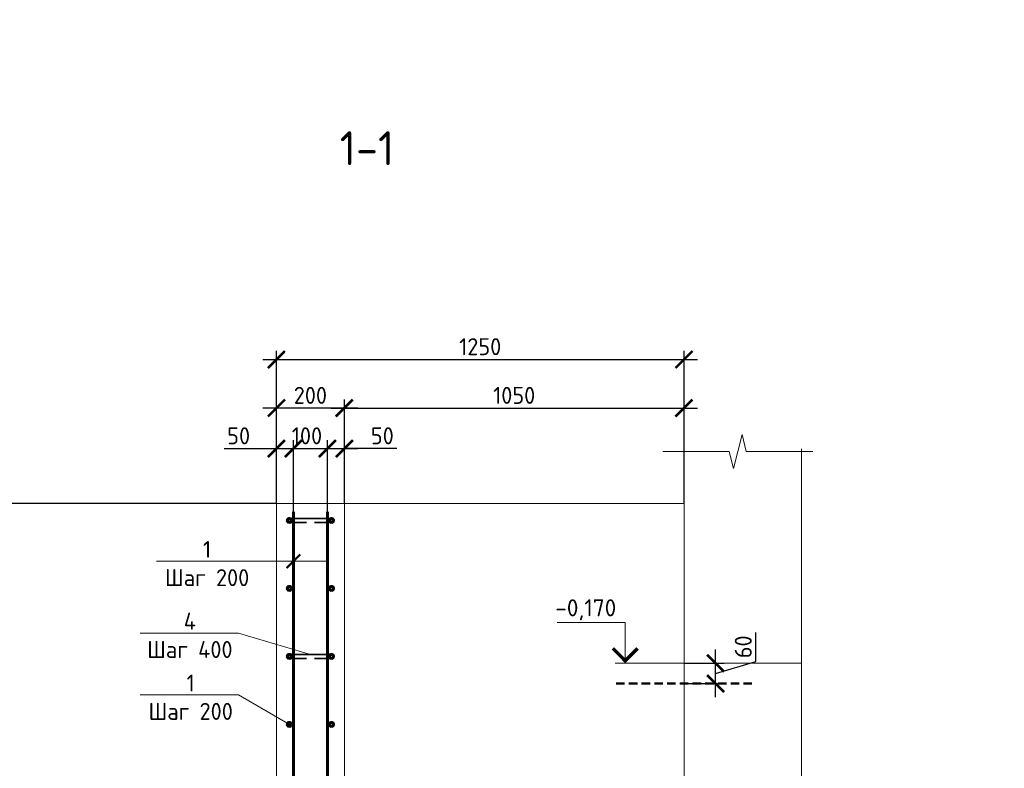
# Model space of a CAD drawing. Header units: millimetres. Extents: x 130535 to 3472113, y -52734 to 121434.
# Tile 91 of 100: x 749900 to 764394, y 6676 to 17686. Entities that reach past the tile are written whole.
import ezdxf
from ezdxf import colors
from ezdxf.entities.mleader import LeaderData, LeaderLine
from ezdxf.enums import TextEntityAlignment as Align
from ezdxf.math import Vec2, Vec3

# ---------------------------------------------------------------- set-up
doc = ezdxf.new("R2010")
doc.units = ezdxf.units.MM
doc.linetypes.add('DASHED2', pattern=[0.375, 0.25, -0.125])
doc.layers.get('DEFPOINTS').update_dxf_attribs({"color": 1, "lineweight": 0})
for name, color, linetype, lineweight in [('Основная 0.35', 200, 'Continuous', 35), ('Основная 0.60', 142, 'Continuous', 60), ('РАЗМЕРЫ', 1, 'Continuous', 9), ('Разрез жилая часть$0$Отметки', 1, 'Continuous', 20), ('Символы 0.20', 1, 'Continuous', 20), ('Текст 5.00', 82, 'Continuous', 50), ('Тонкая', 81, 'Continuous', 20), ('Тонкая 0.20', 30, 'Continuous', 20)]:
    doc.layers.add(name, color=color, linetype=linetype, lineweight=lineweight)
doc.styles.add('GOST-2.304_Type-B', font='GOST_Common.ttf')
doc.styles.add('ГОСТ', font='isocpeur.TTF')
doc.dimstyles.new('СПДС', dxfattribs={"dimscale": 100, "dimtxt": 2.5, "dimasz": 2.5, "dimexe": 1.25, "dimexo": 0, "dimtad": 1, "dimdec": 0, "dimtxsty": 'GOST-2.304_Type-B', "dimblk": 'ARCHTICK', "dimcen": 2.5, "dimdle": 2, "dimadec": 0, "dimazin": 2, "dimtfac": 0.75, "dimtdec": 0, "dimtmove": 1, "dimatfit": 3, "dimfxl": 1, "dimtolj": 1, "dimarcsym": 1})

# ---------------------------------------------------------------- blocks, each defined once
blk = doc.blocks.new('_None')
blk = doc.blocks.new('_ArchTick')
at = {"color": 0, "linetype": 'ByBlock', "const_width": 0.15}
blk.add_lwpolyline([(-0.5, -0.5), (0.5, 0.5)], dxfattribs=at)
blk = doc.blocks.new('*D526')
at = {"layer": 'DEFPOINTS', "color": 0, "linetype": 'Continuous', "lineweight": 0, "transparency": 16777216}
for p in [(753929, 11379), (753679, 10571), (753929, 10446)]:
    blk.add_point(p, dxfattribs=at)
at = {"layer": 'РАЗМЕРЫ', "color": 0, "linetype": 'Continuous', "lineweight": -2, "transparency": 16777216}
for p, q in [((753679, 10571), (753679, 11504)), ((753929, 10446), (753929, 11504)), ((752910, 11379), (753679, 11379)), ((753479, 11379), (754129, 11379))]:
    blk.add_line(p, q, dxfattribs=at)
at = {"layer": 'РАЗМЕРЫ', "color": 0, "linetype": 'Continuous', "lineweight": -2, "transparency": 16777216, "xscale": 250, "yscale": 250, "zscale": 250, "rotation": 180}
blk.add_blockref('_ArchTick', (753679, 11379), dxfattribs=at)
at = {"layer": 'РАЗМЕРЫ', "color": 0, "linetype": 'Continuous', "lineweight": -2, "transparency": 16777216, "xscale": 250, "yscale": 250, "zscale": 250}
blk.add_blockref('_ArchTick', (753929, 11379), dxfattribs=at)
at = {"layer": 'РАЗМЕРЫ', "color": 0, "linetype": 'Continuous', "lineweight": 0, "transparency": 16777216, "insert": (753123, 11566), "char_height": 250, "attachment_point": 5, "style": 'GOST-2.304_Type-B'}
blk.add_mtext('\\A1;50', dxfattribs=at)
blk = doc.blocks.new('*D527')
at = {"layer": 'DEFPOINTS', "color": 0, "linetype": 'Continuous', "lineweight": 0, "transparency": 16777216}
for p in [(754429, 11379), (753929, 10446), (754429, 10446)]:
    blk.add_point(p, dxfattribs=at)
at = {"layer": 'РАЗМЕРЫ', "color": 0, "linetype": 'Continuous', "lineweight": -2, "transparency": 16777216}
for p, q in [((753929, 10446), (753929, 11504)), ((754429, 10446), (754429, 11504)), ((753729, 11379), (754629, 11379))]:
    blk.add_line(p, q, dxfattribs=at)
at = {"layer": 'РАЗМЕРЫ', "color": 0, "linetype": 'Continuous', "lineweight": -2, "transparency": 16777216, "xscale": 250, "yscale": 250, "zscale": 250, "rotation": 180}
blk.add_blockref('_ArchTick', (753929, 11379), dxfattribs=at)
at = {"layer": 'РАЗМЕРЫ', "color": 0, "linetype": 'Continuous', "lineweight": -2, "transparency": 16777216, "xscale": 250, "yscale": 250, "zscale": 250}
blk.add_blockref('_ArchTick', (754429, 11379), dxfattribs=at)
at = {"layer": 'РАЗМЕРЫ', "color": 0, "linetype": 'Continuous', "lineweight": 0, "transparency": 16777216, "insert": (754129, 11566), "char_height": 250, "attachment_point": 5, "style": 'GOST-2.304_Type-B'}
blk.add_mtext('\\A1;100', dxfattribs=at)
blk = doc.blocks.new('*D528')
at = {"layer": 'DEFPOINTS', "color": 0, "linetype": 'Continuous', "lineweight": 0, "transparency": 16777216}
for p in [(754679, 11379), (754429, 10446), (754679, 10571)]:
    blk.add_point(p, dxfattribs=at)
at = {"layer": 'РАЗМЕРЫ', "color": 0, "linetype": 'Continuous', "lineweight": -2, "transparency": 16777216}
for p, q in [((754429, 10446), (754429, 11504)), ((754679, 10571), (754679, 11504)), ((754229, 11379), (754879, 11379)), ((755450, 11379), (754679, 11379))]:
    blk.add_line(p, q, dxfattribs=at)
at = {"layer": 'РАЗМЕРЫ', "color": 0, "linetype": 'Continuous', "lineweight": -2, "transparency": 16777216, "xscale": 250, "yscale": 250, "zscale": 250, "rotation": 180}
blk.add_blockref('_ArchTick', (754429, 11379), dxfattribs=at)
at = {"layer": 'РАЗМЕРЫ', "color": 0, "linetype": 'Continuous', "lineweight": -2, "transparency": 16777216, "xscale": 250, "yscale": 250, "zscale": 250}
blk.add_blockref('_ArchTick', (754679, 11379), dxfattribs=at)
at = {"layer": 'РАЗМЕРЫ', "color": 0, "linetype": 'Continuous', "lineweight": 0, "transparency": 16777216, "insert": (755238, 11566), "char_height": 250, "attachment_point": 5, "style": 'GOST-2.304_Type-B'}
blk.add_mtext('\\A1;50', dxfattribs=at)
blk = doc.blocks.new('*D533')
at = {"layer": 'DEFPOINTS', "color": 0, "linetype": 'Continuous', "lineweight": 0, "transparency": 16777216}
for p in [(753679, 11974), (753679, 10571), (754679, 10571)]:
    blk.add_point(p, dxfattribs=at)
at = {"layer": 'РАЗМЕРЫ', "color": 0, "linetype": 'Continuous', "lineweight": -2, "transparency": 16777216}
for p, q in [((753679, 10571), (753679, 12099)), ((754679, 10571), (754679, 12099)), ((754879, 11974), (753479, 11974))]:
    blk.add_line(p, q, dxfattribs=at)
at = {"layer": 'РАЗМЕРЫ', "color": 0, "linetype": 'Continuous', "lineweight": -2, "transparency": 16777216, "xscale": 250, "yscale": 250, "zscale": 250, "rotation": 180}
blk.add_blockref('_ArchTick', (753679, 11974), dxfattribs=at)
at = {"layer": 'РАЗМЕРЫ', "color": 0, "linetype": 'Continuous', "lineweight": -2, "transparency": 16777216, "xscale": 250, "yscale": 250, "zscale": 250}
blk.add_blockref('_ArchTick', (754679, 11974), dxfattribs=at)
at = {"layer": 'РАЗМЕРЫ', "color": 0, "linetype": 'Continuous', "lineweight": 0, "transparency": 16777216, "insert": (754179, 12161), "char_height": 250, "attachment_point": 5, "style": 'GOST-2.304_Type-B'}
blk.add_mtext('\\A1;200', dxfattribs=at)
blk = doc.blocks.new('*D534')
at = {"layer": 'DEFPOINTS', "color": 0, "linetype": 'Continuous', "lineweight": 0, "transparency": 16777216}
for p in [(759679, 11974), (754679, 10571), (759679, 10571)]:
    blk.add_point(p, dxfattribs=at)
at = {"layer": 'РАЗМЕРЫ', "color": 0, "linetype": 'Continuous', "lineweight": -2, "transparency": 16777216}
for p, q in [((754679, 10571), (754679, 12099)), ((759679, 10571), (759679, 12099)), ((754479, 11974), (759879, 11974))]:
    blk.add_line(p, q, dxfattribs=at)
at = {"layer": 'РАЗМЕРЫ', "color": 0, "linetype": 'Continuous', "lineweight": -2, "transparency": 16777216, "xscale": 250, "yscale": 250, "zscale": 250, "rotation": 180}
blk.add_blockref('_ArchTick', (754679, 11974), dxfattribs=at)
at = {"layer": 'РАЗМЕРЫ', "color": 0, "linetype": 'Continuous', "lineweight": -2, "transparency": 16777216, "xscale": 250, "yscale": 250, "zscale": 250}
blk.add_blockref('_ArchTick', (759679, 11974), dxfattribs=at)
at = {"layer": 'РАЗМЕРЫ', "color": 0, "linetype": 'Continuous', "lineweight": 0, "transparency": 16777216, "insert": (757179, 12161), "char_height": 250, "attachment_point": 5, "style": 'GOST-2.304_Type-B'}
blk.add_mtext('\\A1;1050', dxfattribs=at)
blk = doc.blocks.new('*D535')
at = {"layer": 'DEFPOINTS', "color": 0, "linetype": 'Continuous', "lineweight": 0, "transparency": 16777216}
for p in [(749310, 10571), (753679, 10571), (749561, -929)]:
    blk.add_point(p, dxfattribs=at)
at = {"layer": 'РАЗМЕРЫ', "color": 0, "linetype": 'Continuous', "lineweight": -2, "transparency": 16777216}
for p, q in [((749310, -1129), (749310, 10771)), ((753679, 10571), (749185, 10571)), ((749561, -929), (749185, -929))]:
    blk.add_line(p, q, dxfattribs=at)
at = {"layer": 'РАЗМЕРЫ', "color": 0, "linetype": 'Continuous', "lineweight": -2, "transparency": 16777216, "xscale": 250, "yscale": 250, "zscale": 250}
for p, rotation in [((749310, 10571), 90), ((749310, -929), 270)]:
    blk.add_blockref('_ArchTick', p, dxfattribs=dict(at, rotation=rotation))
at = {"layer": 'РАЗМЕРЫ', "color": 0, "linetype": 'Continuous', "lineweight": 0, "transparency": 16777216, "insert": (749122, 4821), "char_height": 250, "attachment_point": 5, "rotation": 90, "style": 'GOST-2.304_Type-B'}
blk.add_mtext('\\A1;2300', dxfattribs=at)
blk = doc.blocks.new('*D537')
at = {"layer": 'DEFPOINTS', "color": 0, "linetype": 'Continuous', "lineweight": 0, "transparency": 16777216}
for p in [(759679, 12689), (753679, 10571), (759679, 10571)]:
    blk.add_point(p, dxfattribs=at)
at = {"layer": 'РАЗМЕРЫ', "color": 0, "linetype": 'Continuous', "lineweight": -2, "transparency": 16777216}
for p, q in [((753679, 10571), (753679, 12814)), ((759679, 10571), (759679, 12814)), ((753479, 12689), (759879, 12689))]:
    blk.add_line(p, q, dxfattribs=at)
at = {"layer": 'РАЗМЕРЫ', "color": 0, "linetype": 'Continuous', "lineweight": -2, "transparency": 16777216, "xscale": 250, "yscale": 250, "zscale": 250, "rotation": 180}
blk.add_blockref('_ArchTick', (753679, 12689), dxfattribs=at)
at = {"layer": 'РАЗМЕРЫ', "color": 0, "linetype": 'Continuous', "lineweight": -2, "transparency": 16777216, "xscale": 250, "yscale": 250, "zscale": 250}
blk.add_blockref('_ArchTick', (759679, 12689), dxfattribs=at)
at = {"layer": 'РАЗМЕРЫ', "color": 0, "linetype": 'Continuous', "lineweight": 0, "transparency": 16777216, "insert": (756679, 12877), "char_height": 250, "attachment_point": 5, "style": 'GOST-2.304_Type-B'}
blk.add_mtext('\\A1;1250', dxfattribs=at)
blk = doc.blocks.new('*D563')
at = {"layer": 'DEFPOINTS', "color": 0, "linetype": 'Continuous', "lineweight": 0, "transparency": 16777216}
for p in [(759679, 8221), (760144, 8221), (759679, 7921)]:
    blk.add_point(p, dxfattribs=at)
at = {"layer": 'РАЗМЕРЫ', "color": 0, "linetype": 'Continuous', "lineweight": -2, "transparency": 16777216}
for p, q in [((760738, 8249), (760738, 8674)), ((760144, 7721), (760144, 8421)), ((759679, 8221), (760269, 8221)), ((760144, 8071), (760738, 8249)), ((759679, 7921), (760269, 7921))]:
    blk.add_line(p, q, dxfattribs=at)
at = {"layer": 'РАЗМЕРЫ', "color": 0, "linetype": 'Continuous', "lineweight": -2, "transparency": 16777216, "xscale": 250, "yscale": 250, "zscale": 250}
for p, rotation in [((760144, 8221), 90), ((760144, 7921), 270)]:
    blk.add_blockref('_ArchTick', p, dxfattribs=dict(at, rotation=rotation))
at = {"layer": 'РАЗМЕРЫ', "color": 0, "linetype": 'Continuous', "lineweight": 0, "transparency": 16777216, "insert": (760551, 8462), "char_height": 250, "attachment_point": 5, "rotation": 90, "style": 'GOST-2.304_Type-B'}
blk.add_mtext('\\A1;60', dxfattribs=at)

msp = doc.modelspace()

# ---------------------------------------------------------------- linework, layer by layer
at = {"linetype": 'DASHED2', "lineweight": 50, "ltscale": 500}
msp.add_line((760679.5, 7920.6), (758679.5, 7920.6), dxfattribs=at)
at = {"linetype": 'ByBlock', "lineweight": 20, "ltscale": 0.5}
msp.add_lwpolyline([(761406.3, 11373.7), (761406.3, 4448.7), (761906.3, 4323.7), (760906.3, 4073.7), (761406.3, 3948.7), (761406.3, -3276.3)], dxfattribs=at)
at = {"layer": 'Основная 0.35'}
for p, q in [((753869.5, 10351.2), (754489.5, 10351.2)), ((753869.5, 10291.2), (754119.5, 10291.2)), ((754489.5, 10291.2), (754239.5, 10291.2)), ((753869.5, 8351.2), (754489.5, 8351.2)), ((753869.5, 8291.2), (754119.5, 8291.2)), ((754489.5, 8291.2), (754239.5, 8291.2))]:
    msp.add_line(p, q, dxfattribs=at)
for centre, start, end in [((753869.5, 10321.2), 90, 270), ((754489.5, 10321.2), 270, 90)]:
    msp.add_arc(centre, 30, start, end, dxfattribs=at)
at = {"layer": 'Основная 0.60'}
for p, q in [((753929.5, -903.8), (753929.5, 10446.2)), ((754429.5, -903.8), (754429.5, 10446.2))]:
    msp.add_line(p, q, dxfattribs=at)
for centre in [(753869.5, 10321.2), (754489.5, 10321.2), (753869.5, 9321.2), (754489.5, 9321.2), (753869.5, 8321.2), (754489.5, 8321.2), (753869.5, 7321.2), (754489.5, 7321.2)]:
    msp.add_circle(centre, 30, dxfattribs=at)
at = {"layer": 'РАЗМЕРЫ', "linetype": 'Continuous', "lineweight": 0}
msp.add_line((759679.5, 8221.2), (761406.3, 8221.2), dxfattribs=at)
at = {"layer": 'Символы 0.20', "color": 1, "linetype": 'Continuous', "lineweight": 20, "ltscale": 100}
for p, q in [((758813.4, 8821.2), (757813.4, 8821.2)), ((759679.5, 8221.2), (758813.4, 8221.2))]:
    msp.add_line(p, q, dxfattribs=at)
at = {"layer": 'Символы 0.20', "color": 1, "linetype": 'Continuous', "lineweight": 20, "ltscale": 10000}
msp.add_line((758663.4, 8221.2), (758963.4, 8221.2), dxfattribs=at)
msp.add_lwpolyline([(758813.4, 8221.2), (758813.4, 8821.2)], dxfattribs=at)
at = {"layer": 'Символы 0.20', "color": 1, "linetype": 'Continuous', "lineweight": 20, "ltscale": 10000, "const_width": 50}
msp.add_lwpolyline([(758995.7, 8438.9), (758813.4, 8256.6), (758631.1, 8438.9)], dxfattribs=at)
at = {"layer": 'Тонкая'}
msp.add_lwpolyline([(761575.1, 11335), (761425.1, 11335), (760595.6, 11335), (760533.1, 11585), (760408.1, 11085), (760345.6, 11335), (759516, 11335), (759366, 11335)], dxfattribs=at)
at = {"layer": 'Тонкая 0.20'}
for p, q in [((759679.5, 11123.7), (759679.5, -2817.4)), ((754679.5, 10571.2), (753679.5, 10571.2)), ((753679.5, 10571.2), (753679.5, -903.8)), ((754679.5, -903.8), (754679.5, 10571.2)), ((754679.5, 10571.2), (759679.5, 10571.2))]:
    msp.add_line(p, q, dxfattribs=at)

# ---------------------------------------------------------------- texts
at = {"insert": (153574.3, 18462.6), "char_height": 330, "attachment_point": 1, "style": 'ГОСТ'}
msp.add_mtext_dynamic_manual_height_columns('\\pi10055.14148;{\\H1.5152x;\\P\\pi7542.56108;Общие указания\\P\\pi1650;}1.^IРабочая документация разработана в соответствии с заданием на проектирование, требованиями действующих технических регламентов, стандартов, сводов правил и других документов, содержащих установленные требования.\\P2.^IРабочая документация выполнена в соответствии со следующими нормативными и техническими документами:\\P-^IСП 20.13330.2016 "Нагрузки и Воздействия";\\P-^IСП 63.13330.2012 "Бетонные и железобетонные конструкции. Основные положения";\\P-^IСП 22.13330.2016 "Основания зданий и сооружений";\\P-^IСП 45.13330.2012 "Земляные сооружения, основания и фундаменты".\\P3.   За относительную отметку 0,000 принята отметка чистого пола первого этажа.\\P4.^IПеречень видов работ, для которых необходимо составлять акты освидетельствования скрытых работ:\\P-^Iармирование конструкций;\\P-^Iосвидетельствование опалубки перед бетонированием;\\P-^Iвыполнение сварочных работ;\\P-^Iотбор контрольных проб бетона;\\P-^Iсоответствие законченных железобетонных конструкций проекту с отображением качества работ;\\P-^Iустройство монолитных конструкций, выполняемых в зимнее время;  \\P\\pi0;        -    устройство гидроизоляции;\\P\\pi1650;-^Iуплотнение грунтов и обратную засыпку.\\PЗапрещается выполнение последующих работ при отсутствии актов освидетельствования предшествующих скрытых работ во всех случаях.\\P\\pi0;        5. Проект рассчитан на производство работ в период положительных температур. В случае выполнения работ при отрицательных температурах необходимо выполнять требования СНиП часть 3 по производству работ и ППР.\\P        6. При минимальной температуре воздуха до минус 15°С допускается:\\P\\pi1650;-выдерживание бетона в конструкции методом термоса, при предварительном разогреве бетонной смеси;\\P -форсированный электроразогрев бетона в конструкции с повторным уплотнением.\\PПри минимальной температуре воздуха до минус 25°С допускается:\\P -обогрев бетона в греющей опалубке с помощью низкотемпературных электронагревателей;\\P -электродный сквозной прогрев бетона;\\P -электрообогрев с помощью греющего провода.', width=18460.283, gutter_width=5800, heights=[33815.2], dxfattribs=at)
at = {"layer": 'Разрез жилая часть$0$Отметки', "linetype": 'Continuous', "lineweight": 25, "ltscale": 100, "style": 'ГОСТ'}
msp.add_text('-0,170', height=250, dxfattribs=at).set_placement((757783.4, 8911.2))
at = {"layer": 'Текст 5.00', "style": 'GOST-2.304_Type-B'}
msp.add_text('1-1', height=500, dxfattribs=at).set_placement((755012.3, 15795.7), align=Align.MIDDLE_CENTER)
msp.add_text('1-1', height=500, dxfattribs=at).set_placement((755012.3, 15795.7), align=Align.MIDDLE_CENTER)

# ---------------------------------------------------------------- dimensions: what is measured, and where the dimension line sits
at = {"layer": 'РАЗМЕРЫ', "color": 3, "linetype": 'Continuous', "lineweight": 0}
for base, p1, text, picture, middle in [((759679.5, 12689), (753679.5, 10571.2), '1250', '*D537', (756679.5, 12876.5)), ((759679.5, 11973.7), (754679.5, 10571.2), '1050', '*D534', (757179.5, 12161.2))]:
    dim = msp.add_linear_dim(base=base, p1=p1, p2=(759679.5, 10571.2), angle=180, text=text, dimstyle='СПДС', override={"dimlfac": 0.2}, dxfattribs=at)
    dim.commit()
    dim.dimension.update_dxf_attribs({"geometry": picture, "text_midpoint": middle})
for base, p1, p2, angle, picture, middle in [((753679.5, 11973.7), (754679.5, 10571.2), (753679.5, 10571.2), 180, '*D533', (754179.5, 12161.2)), ((749309.7, 10571.2), (749560.6, -928.8), (753679.5, 10571.2), 90, '*D535', (749122.2, 4821.2)), ((760144.4, 8221.2), (759679.5, 7920.6), (759679.5, 8221.2), 90, '*D563', (760550.6, 8311.5))]:
    dim = msp.add_linear_dim(base=base, p1=p1, p2=p2, angle=angle, dimstyle='СПДС', override={"dimlfac": 0.2}, dxfattribs=at)
    dim.commit()
    dim.dimension.update_dxf_attribs({"geometry": picture, "text_midpoint": middle})
for base, p1, p2, picture, middle in [((753929.5, 11378.8), (753679.5, 10571.2), (753929.5, 10446.2), '*D526', (753122.8, 11348.8)), ((754429.5, 11378.8), (753929.5, 10446.2), (754429.5, 10446.2), '*D527', (754129.5, 11378.8)), ((754679.5, 11378.8), (754429.5, 10446.2), (754679.5, 10571.2), '*D528', (755237.7, 11347.8))]:
    dim = msp.add_linear_dim(base=base, p1=p1, p2=p2, angle=0, dimstyle='СПДС', override={"dimlfac": 0.2}, dxfattribs=at)
    dim.commit()
    dim.dimension.update_dxf_attribs({"geometry": picture, "text_midpoint": middle, "dimtype": 160})

# ---------------------------------------------------------------- leaders
at = {"layer": 'Символы 0.20', "ltscale": 100}
ml = msp.add_multileader_mtext('Standard', dxfattribs=at)
ml.set_content('Труба Тр\\Pниз трубы на 50 мм выше верха плиты', color=256, style='ГОСТ')
ml.set_leader_properties(color=256, linetype='ByLayer', lineweight=-1)
ml.set_arrow_properties(name='NONE')
ml.build(insert=Vec2(0, 0))
ml.multileader.update_dxf_attribs({"text_left_attachment_type": 6, "text_right_attachment_type": 6, "dogleg_length": 2.5, "arrow_head_size": 45, "scale": 100})
ctx = ml.context
ctx.base_point, ctx.scale, ctx.char_height, ctx.arrow_head_size, ctx.landing_gap_size, ctx.plane_origin = Vec3(569521.5, 12390.6), 100, 300, 45, 22.5, Vec3(579228, 9080.1)
ctx.left_attachment, ctx.right_attachment = 6, 6
notes = []
notes.append((ctx, [(0, (1, 1, 0), (569271.5, 12390.6), (1, 0), 250, [(0, [(569736.8, 10495.1)], 0, [])])]))
ctx.mtext.insert, ctx.mtext.width, ctx.mtext.flow_direction = Vec3(569544, 12780.6), 3780.751, 5
ml = msp.add_multileader_mtext('Standard', dxfattribs=at)
ml.set_content('Труба Тр\\Pниз трубы на 50 мм выше верха плиты', color=256, style='ГОСТ')
ml.set_leader_properties(color=256, linetype='ByLayer', lineweight=-1)
ml.set_arrow_properties(name='NONE')
ml.build(insert=Vec2(0, 0))
ml.multileader.update_dxf_attribs({"text_left_attachment_type": 6, "text_right_attachment_type": 6, "dogleg_length": 2.5, "arrow_head_size": 45, "scale": 100})
ctx = ml.context
ctx.base_point, ctx.scale, ctx.char_height, ctx.arrow_head_size, ctx.landing_gap_size, ctx.plane_origin = Vec3(633182.2, 12390.6), 100, 300, 45, 22.5, Vec3(642888.8, 9080.1)
ctx.left_attachment, ctx.right_attachment = 6, 6
notes.append((ctx, [(0, (1, 1, 0), (632932.2, 12390.6), (1, 0), 250, [(0, [(633397.6, 10495.1)], 0, [])])]))
ctx.mtext.insert, ctx.mtext.width, ctx.mtext.flow_direction = Vec3(633204.7, 12780.6), 3780.751, 5
ml = msp.add_multileader_mtext('Standard', dxfattribs=at)
ml.set_content('Труба Тр\\Pниз трубы на 50 мм выше верха плиты', color=256, style='ГОСТ')
ml.set_leader_properties(color=256, linetype='ByLayer', lineweight=-1)
ml.set_arrow_properties(name='NONE')
ml.build(insert=Vec2(0, 0))
ml.multileader.update_dxf_attribs({"text_left_attachment_type": 6, "text_right_attachment_type": 6, "dogleg_length": 2.5, "arrow_head_size": 45, "scale": 100})
ctx = ml.context
ctx.base_point, ctx.scale, ctx.char_height, ctx.arrow_head_size, ctx.landing_gap_size, ctx.plane_origin = Vec3(697883.9, 12390.6), 100, 300, 45, 22.5, Vec3(707590.4, 9080.1)
ctx.left_attachment, ctx.right_attachment = 6, 6
notes.append((ctx, [(0, (1, 1, 0), (697633.9, 12390.6), (1, 0), 250, [(0, [(698099.2, 10495.1)], 0, [])])]))
ctx.mtext.insert, ctx.mtext.width, ctx.mtext.flow_direction = Vec3(697906.4, 12780.6), 3780.751, 5
ml = msp.add_multileader_mtext('Standard', dxfattribs=at)
ml.set_content('Труба Тр\\Pниз трубы на 50 мм выше верха плиты', color=256, style='ГОСТ')
ml.set_leader_properties(color=256, linetype='ByLayer', lineweight=-1)
ml.set_arrow_properties(name='NONE')
ml.build(insert=Vec2(0, 0))
ml.multileader.update_dxf_attribs({"text_left_attachment_type": 6, "text_right_attachment_type": 6, "dogleg_length": 2.5, "arrow_head_size": 45, "scale": 100})
ctx = ml.context
ctx.base_point, ctx.scale, ctx.char_height, ctx.arrow_head_size, ctx.landing_gap_size, ctx.plane_origin = Vec3(501440.4, 12197.9), 100, 300, 45, 22.5, Vec3(511146.9, 8887.5)
ctx.left_attachment, ctx.right_attachment = 6, 6
notes.append((ctx, [(1, (1, 1, 0), (505500.4, 12197.9), (-1, 0), 250, [(0, [(506139.9, 10557.6)], 0, [])])]))
ctx.mtext.insert, ctx.mtext.width, ctx.mtext.flow_direction = Vec3(501462.9, 12587.9), 3780.751, 5
ml = msp.add_multileader_mtext('Standard', dxfattribs=at)
ml.set_content('Труба Тр\\Pниз трубы в уровне верха плиты', color=256, style='ГОСТ')
ml.set_leader_properties(color=256, linetype='ByLayer', lineweight=-1)
ml.set_arrow_properties(name='NONE')
ml.build(insert=Vec2(0, 0))
ml.multileader.update_dxf_attribs({"text_left_attachment_type": 6, "text_right_attachment_type": 6, "dogleg_length": 2.5, "arrow_head_size": 45, "scale": 100})
ctx = ml.context
ctx.base_point, ctx.scale, ctx.char_height, ctx.arrow_head_size, ctx.landing_gap_size, ctx.plane_origin = Vec3(439775.3, 9734), 100, 300, 45, 22.5, Vec3(433878.8, 6423.5)
ctx.left_attachment, ctx.right_attachment = 6, 6
notes.append((ctx, [(1, (1, 1, 0), (439525.3, 9734), (1, 0), 250, [(0, [(438885.9, 8093.7)], 0, [])])]))
ctx.mtext.insert, ctx.mtext.width, ctx.mtext.flow_direction = Vec3(439797.8, 10124), 6576.024, 5
at = {"layer": 'Символы 0.20'}
ml = msp.add_multileader_mtext('Standard', dxfattribs=at)
ml.set_content('1\\PШаг 200', color=256, style='GOST-2.304_Type-B')
ml.set_leader_properties(color=256, linetype='ByLayer', lineweight=-1)
ml.set_arrow_properties(name='ARCHTICK')
ml.build(insert=Vec2(0, 0))
ml.multileader.update_dxf_attribs({"text_left_attachment_type": 6, "text_right_attachment_type": 6, "dogleg_length": 1, "arrow_head_size": 200, "scale": 20})
ctx = ml.context
ctx.base_point, ctx.scale, ctx.char_height, ctx.arrow_head_size, ctx.landing_gap_size, ctx.plane_origin = Vec3(752057, 9721.5), 20, 250, 200, 9, Vec3(756929.5, 10021.5)
ctx.left_attachment, ctx.right_attachment, ctx.text_align_type = 6, 6, 1
notes.append((ctx, [(1, (1, 1, 0), (753360.6, 9721.5), (-1, 0), 100, [(1, [(753929.5, 9721.5), (754429.5, 9721.5)], 0, [])])]))
ctx.mtext.insert, ctx.mtext.alignment, ctx.mtext.flow_direction = Vec3(752658.8, 10021.5), 2, 5
at = {"layer": 'Символы 0.20', "ltscale": 100}
ml = msp.add_multileader_mtext('Standard', dxfattribs=at)
ml.set_content('Труба Тр\\Pниз трубы в уровне верха плиты', color=256, style='ГОСТ')
ml.set_leader_properties(color=256, linetype='ByLayer', lineweight=-1)
ml.set_arrow_properties(name='NONE')
ml.build(insert=Vec2(0, 0))
ml.multileader.update_dxf_attribs({"text_left_attachment_type": 6, "text_right_attachment_type": 6, "dogleg_length": 2.5, "arrow_head_size": 45, "scale": 100})
ctx = ml.context
ctx.base_point, ctx.scale, ctx.char_height, ctx.arrow_head_size, ctx.landing_gap_size, ctx.plane_origin = Vec3(374236, 9404.1), 100, 300, 45, 22.5, Vec3(368339.5, 6093.6)
ctx.left_attachment, ctx.right_attachment = 6, 6
notes.append((ctx, [(1, (1, 1, 0), (373986, 9404.1), (1, 0), 250, [(0, [(373346.6, 7763.7)], 0, [])])]))
ctx.mtext.insert, ctx.mtext.width, ctx.mtext.flow_direction = Vec3(374258.5, 9794.1), 6442.783, 5
ml = msp.add_multileader_mtext('Standard', dxfattribs=at)
ml.set_content('Щебень фр.20-40', color=256, style='ГОСТ')
ml.set_leader_properties(color=256, linetype='ByLayer', lineweight=-1)
ml.set_arrow_properties(name='NONE')
ml.build(insert=Vec2(0, 0))
ml.multileader.update_dxf_attribs({"text_left_attachment_type": 6, "text_right_attachment_type": 6, "dogleg_length": 2.5, "arrow_head_size": 45, "scale": 100})
ctx = ml.context
ctx.base_point, ctx.scale, ctx.char_height, ctx.arrow_head_size, ctx.landing_gap_size, ctx.plane_origin = Vec3(573727.1, 8341.3), 100, 300, 45, 22.5, Vec3(567830.5, 5030.9)
ctx.left_attachment, ctx.right_attachment = 6, 6
notes.append((ctx, [(1, (1, 1, 0), (573477.1, 8341.3), (1, 0), 250, [(0, [(571726, 9767.8)], 0, [])])]))
ctx.mtext.insert, ctx.mtext.width, ctx.mtext.flow_direction = Vec3(573749.6, 8731.3), 2129.129, 5
ml = msp.add_multileader_mtext('Standard', dxfattribs=at)
ml.set_content('Щебень фр.20-40', color=256, style='ГОСТ')
ml.set_leader_properties(color=256, linetype='ByLayer', lineweight=-1)
ml.set_arrow_properties(name='NONE')
ml.build(insert=Vec2(0, 0))
ml.multileader.update_dxf_attribs({"text_left_attachment_type": 6, "text_right_attachment_type": 6, "dogleg_length": 2.5, "arrow_head_size": 45, "scale": 100})
ctx = ml.context
ctx.base_point, ctx.scale, ctx.char_height, ctx.arrow_head_size, ctx.landing_gap_size, ctx.plane_origin = Vec3(637387.8, 8341.3), 100, 300, 45, 22.5, Vec3(631491.3, 5030.9)
ctx.left_attachment, ctx.right_attachment = 6, 6
notes.append((ctx, [(1, (1, 1, 0), (637137.8, 8341.3), (1, 0), 250, [(0, [(635386.8, 9767.8)], 0, [])])]))
ctx.mtext.insert, ctx.mtext.width, ctx.mtext.flow_direction = Vec3(637410.3, 8731.3), 2129.129, 5
ml = msp.add_multileader_mtext('Standard', dxfattribs=at)
ml.set_content('Щебень фр.20-40', color=256, style='ГОСТ')
ml.set_leader_properties(color=256, linetype='ByLayer', lineweight=-1)
ml.set_arrow_properties(name='NONE')
ml.build(insert=Vec2(0, 0))
ml.multileader.update_dxf_attribs({"text_left_attachment_type": 6, "text_right_attachment_type": 6, "dogleg_length": 2.5, "arrow_head_size": 45, "scale": 100})
ctx = ml.context
ctx.base_point, ctx.scale, ctx.char_height, ctx.arrow_head_size, ctx.landing_gap_size, ctx.plane_origin = Vec3(702089.5, 8341.3), 100, 300, 45, 22.5, Vec3(696192.9, 5030.9)
ctx.left_attachment, ctx.right_attachment = 6, 6
notes.append((ctx, [(1, (1, 1, 0), (701839.5, 8341.3), (1, 0), 250, [(0, [(700088.4, 9767.8)], 0, [])])]))
ctx.mtext.insert, ctx.mtext.width, ctx.mtext.flow_direction = Vec3(702112, 8731.3), 2129.129, 5
at = {"layer": 'Символы 0.20'}
ml = msp.add_multileader_mtext('Standard', dxfattribs=at)
ml.set_content('4\\PШаг 400', color=256, style='GOST-2.304_Type-B')
ml.set_leader_properties(color=256, linetype='ByLayer', lineweight=-1)
ml.set_arrow_properties(name='NONE')
ml.build(insert=Vec2(0, 0))
ml.multileader.update_dxf_attribs({"text_left_attachment_type": 6, "text_right_attachment_type": 6, "dogleg_length": 1, "arrow_head_size": 18, "scale": 20})
ctx = ml.context
ctx.base_point, ctx.scale, ctx.char_height, ctx.arrow_head_size, ctx.landing_gap_size, ctx.plane_origin = Vec3(751790.2, 8664.8), 20, 250, 18, 9, Vec3(756869.5, 4911.4)
ctx.left_attachment, ctx.right_attachment, ctx.text_align_type = 6, 6, 1
notes.append((ctx, [(0, (1, 1, 0), (753118.8, 8664.8), (-1, 0), 100, [(0, [(754179.5, 8351.2)], 0, [])])]))
ctx.mtext.insert, ctx.mtext.alignment, ctx.mtext.flow_direction = Vec3(752404.5, 8964.8), 2, 5
ml = msp.add_multileader_mtext('Standard', dxfattribs=at)
ml.set_content('1\\PШаг 200', color=256, style='GOST-2.304_Type-B')
ml.set_leader_properties(color=256, linetype='ByLayer', lineweight=-1)
ml.set_arrow_properties(name='NONE')
ml.build(insert=Vec2(0, 0))
ml.multileader.update_dxf_attribs({"text_left_attachment_type": 6, "text_right_attachment_type": 6, "dogleg_length": 1, "arrow_head_size": 18, "scale": 20})
ctx = ml.context
ctx.base_point, ctx.scale, ctx.char_height, ctx.arrow_head_size, ctx.landing_gap_size, ctx.plane_origin = Vec3(751815.2, 7754.6), 20, 250, 18, 9, Vec3(756869.5, 7621.2)
ctx.left_attachment, ctx.right_attachment, ctx.text_align_type = 6, 6, 1
notes.append((ctx, [(0, (1, 1, 0), (753118.8, 7754.6), (-1, 0), 100, [(0, [(753869.5, 7321.2)], 0, [])])]))
ctx.mtext.insert, ctx.mtext.alignment, ctx.mtext.flow_direction = Vec3(752417, 8054.6), 2, 5
for ctx, leaders in notes:
    for number, flags, end, landing, length, lines in leaders:
        leader = LeaderData()
        leader.index, (leader.has_last_leader_line, leader.has_dogleg_vector, leader.attachment_direction) = number, flags
        leader.last_leader_point, leader.dogleg_vector, leader.dogleg_length = Vec3(end), Vec3(landing), length
        for number, points, colour, breaks in lines:
            line = LeaderLine()
            line.index, line.vertices, line.color, line.breaks = number, Vec3.list(points), colors.encode_raw_color(colour), breaks
            leader.lines.append(line)
        ctx.leaders.append(leader)

doc.saveas('drawing.dxf')
